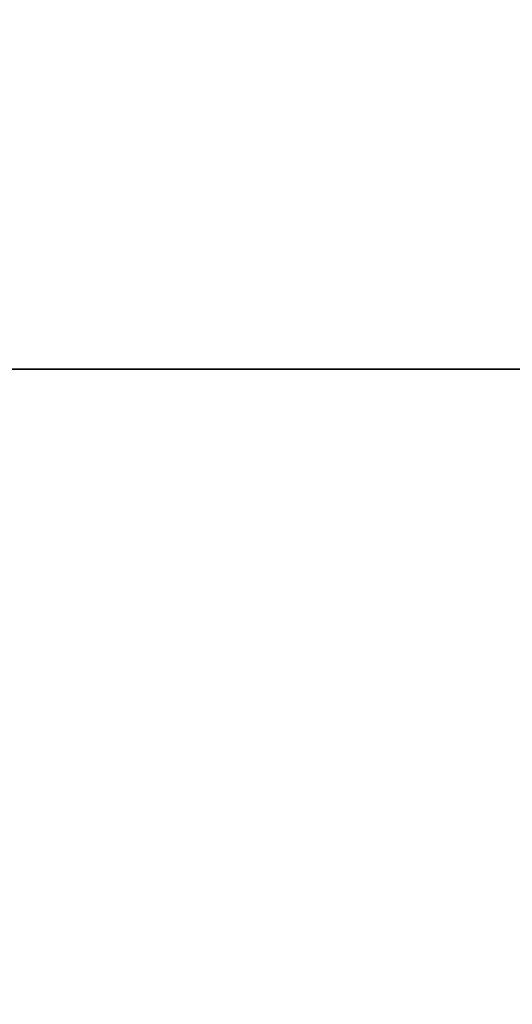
# Model space of a CAD drawing. Header units: metres. Extents: x 63115 to 703450, y -261936 to -53969.
# Tile 232 of 256: x 167434 to 167447, y -130428 to -130401. Entities that reach past the tile are written whole.
import ezdxf

# ---------------------------------------------------------------- set-up
doc = ezdxf.new("R2010")
doc.units = ezdxf.units.M
doc.linetypes.add('DASHDOT2', pattern=[12.7, 6.35, -3.175, 0, -3.175])
for name, color, linetype in [('_01-STRAMIENEN', 253, 'DASHDOT2'), ('_02-SECTION', 2, 'Continuous'), ('_03-PROJECTION', 1, 'Continuous')]:
    doc.layers.add(name, color=color, linetype=linetype)
doc.layers.add('_01Hulplijnen', color=6, linetype='Continuous', plot=False)

# ---------------------------------------------------------------- blocks, each defined once
blk = doc.blocks.new('freccia')
at = {"layer": '_02-SECTION', "flags": 128}
blk.add_lwpolyline([(0, 7000), (0, 0)], dxfattribs=at)
blk = doc.blocks.new('*U396')
at = {"layer": '_01-STRAMIENEN'}
blk.add_lwpolyline([(-7899.783, 0), (6883.217, 0)], dxfattribs=at)
at = {"layer": '_01Hulplijnen'}
blk.add_lwpolyline([(-7899.783, 0), (6883.217, 0)], dxfattribs=at)
at = {"layer": '_02-SECTION', "color": 190, "xscale": -0.1023999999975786, "yscale": 0.1023999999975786, "zscale": 0.1024, "rotation": 270}
blk.add_blockref('freccia', (6248.516, 0, 0), dxfattribs=at)

msp = doc.modelspace()

# ---------------------------------------------------------------- linework, layer by layer
at = {"layer": '_03-PROJECTION'}
msp.add_ellipse((160931.8, -130410.606), major_axis=(-6500, 0), ratio=0.638462, start_param=5.35272, end_param=10.194284, dxfattribs=at)

# ---------------------------------------------------------------- block references
msp.add_blockref('*U396', (160931.8, -130410.606), dxfattribs=at)

doc.saveas('drawing.dxf')
